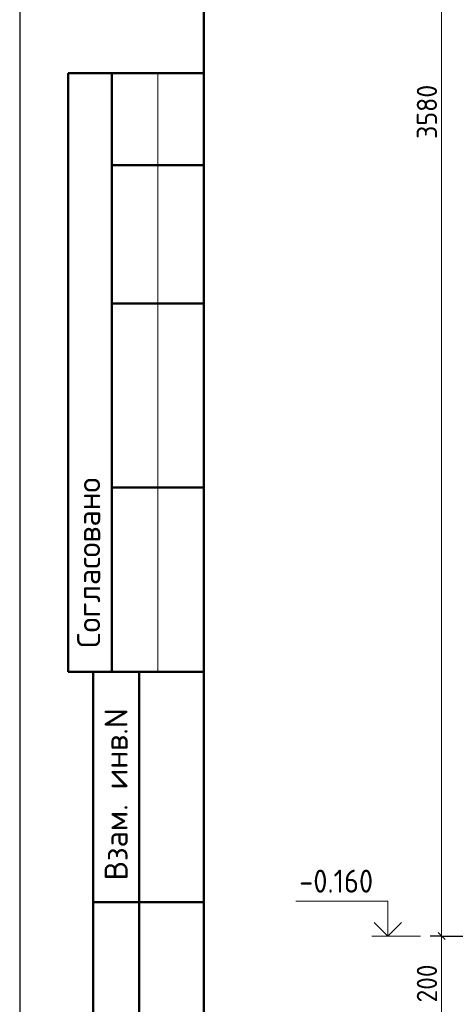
# Model space of a CAD drawing. Header units: millimetres. Extents: x 0 to 42000, y 0 to 29700.
# Tile 2 of 21: x 0 to 4735, y 5391 to 16079. Entities that reach past the tile are written whole.
import ezdxf

# ---------------------------------------------------------------- set-up
doc = ezdxf.new("R2010")
doc.units = ezdxf.units.MM
doc.layers.add('Standard', color=7, linetype='Continuous', lineweight=25)
doc.styles.add('ISOCPEUR', font='txt')

msp = doc.modelspace()

# ---------------------------------------------------------------- linework, layer by layer
at = {"layer": 'Standard', "color": 7, "linetype": 'Continuous', "lineweight": 25, "transparency": 33554687}
for p, q in [((2000, 29200), (2000, 1058)), ((4549, 6169), (4624, 6094))]:
    msp.add_line(p, q, dxfattribs=at)
at = {"layer": 'Standard', "color": 7, "linetype": 'Continuous', "lineweight": 13, "transparency": 33554687}
for p, q in [((4586, 24032), (4586, 6132)), ((1500, 15500), (1500, 9000)), ((4356, 6132), (3826, 6132)), ((4586, 6132), (4586, 5132))]:
    msp.add_line(p, q, dxfattribs=at)
at = {"layer": 'Standard', "color": 7, "linetype": 'Continuous', "lineweight": 50, "transparency": 33554687}
for p, q in [((6, 15500), (0, 15500)), ((2000, 15500), (527, 15500)), ((527, 15500), (527, 9000)), ((527, 15500), (527, 9000)), ((1000, 15500), (1000, 9000)), ((2000, 14500), (1000, 14500)), ((2000, 13000), (1000, 13000)), ((2000, 11000), (1000, 11000)), ((0, 9000), (6, 9000)), ((527, 9000), (2000, 9000)), ((800, 500), (800, 9000)), ((800, 500), (800, 9000)), ((1300, 500), (1300, 9000)), ((800, 6500), (2000, 6500))]:
    msp.add_line(p, q, dxfattribs=at)
at = {"layer": 'Standard', "color": 7, "linetype": 'Continuous', "lineweight": -3, "transparency": 33554687}
for q in [(4461, 6132), (4711, 6132), (5158, 6132)]:
    msp.add_line((4586, 6132), q, dxfattribs=at)
at = {"layer": 'Standard', "color": 7, "linetype": 'Continuous', "lineweight": 25, "transparency": 33554687}
msp.add_lwpolyline([(0, 0), (42000, 0), (42000, 29700), (0, 29700), (0, 0)], close=True, dxfattribs=at)
at = {"layer": 'Standard', "color": 7, "linetype": 'Continuous', "lineweight": 50, "transparency": 33554687}
msp.add_lwpolyline([(2000, 29200), (41500, 29200), (41500, 500), (2000, 500), (2000, 29200)], close=True, dxfattribs=at)
at = {"layer": 'Standard', "color": 7, "linetype": 'Continuous', "lineweight": 35, "transparency": 33554687}
for points in [[(23000, 29200), (2000, 29200), (2000, 500), (23000, 500), (23000, 29200)], [(4148, 6280), (4000, 6132), (3852, 6280)]]:
    msp.add_lwpolyline(points, dxfattribs=at)
at = {"layer": 'Standard', "color": 7, "linetype": 'Continuous', "lineweight": 13, "transparency": 33554687}
msp.add_lwpolyline([(4000, 6132), (4000, 6512), (3000, 6512)], dxfattribs=at)

# ---------------------------------------------------------------- texts
at = {"layer": 'Standard', "color": 7, "linetype": 'Continuous', "lineweight": 25, "transparency": 33554687, "char_height": 220, "attachment_point": 7, "rotation": 90, "style": 'ISOCPEUR'}
for s, insert, width in [('\\W0.93;3580', (4536, 14785), 718.09), ('\\W0.91;200', (4536, 5412), 561.98)]:
    msp.add_mtext(s, dxfattribs=dict(at, insert=insert, width=width))
at = {"layer": 'Standard', "color": 7, "linetype": 'Continuous', "lineweight": 50, "transparency": 33554687, "char_height": 250, "attachment_point": 7, "rotation": 90, "style": 'ISOCPEUR'}
for s, insert, width in [('\\A1;{\\fISOCPEUR|i0|b0;\\H250.000000;\\W1.000000;\\C7;Согласовано}\\P', (875, 9261), 2071.88), ('\\A1;{\\fISOCPEUR|i0|b0;\\H250.000000;\\W1.000000;\\C7;Взам. инв.N}\\P', (1173, 6736), 1909.1)]:
    msp.add_mtext(s, dxfattribs=dict(at, insert=insert, width=width))
at = {"layer": 'Standard', "color": 7, "linetype": 'Continuous', "lineweight": 25, "transparency": 33554687, "insert": (3038, 6603), "char_height": 250, "width": 1011.77, "attachment_point": 7, "style": 'ISOCPEUR'}
msp.add_mtext('\\W0.90;-0.160', dxfattribs=at)

doc.saveas('drawing.dxf')
